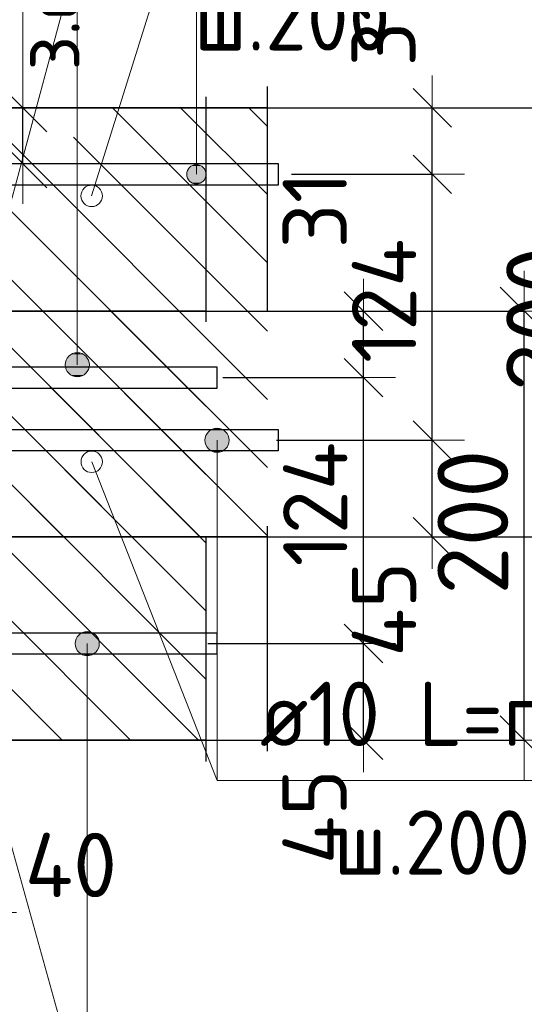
# Model space of a CAD drawing. Header units: metres. Extents: x -38 to 97, y -15 to 21.
# Tile 65 of 114: x 72.542 to 72.777, y 6.26 to 6.719. Entities that reach past the tile are written whole.
import ezdxf

# ---------------------------------------------------------------- set-up
doc = ezdxf.new("R2010")
doc.units = ezdxf.units.M
doc.header["$PDMODE"] = 65
doc.linetypes.add('______4', pattern=[0.135, 0.105, -0.03])
for name, color, linetype, lineweight in [('XR$3$Арм. стержнями верхней зоны', 180, 'Continuous', 35), ('XR$3$Арм. стержнями нижней зоны', 180, 'Continuous', 35), ('XR$3$Арм.стержн. Арматура края', 96, 'Continuous', 35), ('XR$3$Размерная линия (1)', 7, 'Continuous', 13), ('XR$3$Размерная линия_ общее', 7, 'Continuous', 13), ('XR$5$Арм. стержнями верхней зоны', 180, 'Continuous', 35), ('XR$5$Арм. стержнями нижней зоны', 180, 'Continuous', 35), ('XR$5$Арм.стержн. Арматура края', 96, 'Continuous', 35), ('XR$5$ВК__отв в полу 1-2 эт', 220, 'Continuous', 25), ('XR$5$Размерная линия (1)', 7, 'Continuous', 13), ('XR$5$Размерная линия_ общее', 7, 'Continuous', 13)]:
    doc.layers.add(name, color=color, linetype=linetype, lineweight=lineweight)
doc.styles.add('ISOCPEUR', font='txt')
doc.dimstyles.new('DIMSTYLE_11', dxfattribs={"dimtxt": 0.033, "dimasz": 0.0375, "dimexe": 0, "dimexo": 0, "dimgap": 0.0165, "dimtad": 2, "dimdec": 0, "dimlfac": 1000, "dimrnd": 1, "dimzin": 12, "dimdsep": 46, "dimtxsty": 'ISOCPEUR', "dimblk1": 'ALL_ML_STRICH', "dimblk2": 'ALL_ML_STRICH', "dimsah": 1, "dimcen": 0, "dimclrd": 7, "dimclre": 256, "dimclrt": 7, "dimadec": 0, "dimazin": 0, "dimtfac": 1, "dimtdec": 0, "dimtix": 1, "dimtmove": 2, "dimatfit": 3, "dimfxl": 0, "dimtvp": 1.2, "dimtzin": 0, "dimlwd": 0, "dimlwe": -3, "dimarcsym": 0})
doc.dimstyles.new('DIMSTYLE_12', dxfattribs={"dimtxt": 0.03, "dimasz": 0.03, "dimexe": 0, "dimexo": 0, "dimgap": 0.015, "dimtad": 2, "dimdec": 0, "dimlfac": 1000, "dimrnd": 1, "dimzin": 12, "dimdsep": 46, "dimtxsty": 'ISOCPEUR', "dimblk1": 'ALL_ML_STRICH', "dimblk2": 'ALL_ML_STRICH', "dimsah": 1, "dimcen": 0, "dimclrd": 7, "dimclre": 256, "dimclrt": 7, "dimadec": 0, "dimazin": 0, "dimtfac": 1, "dimtdec": 0, "dimtix": 1, "dimtmove": 2, "dimatfit": 3, "dimfxl": 0, "dimtzin": 0, "dimlwd": 0, "dimlwe": -3, "dimarcsym": 0})
doc.dimstyles.new('DIMSTYLE_14', dxfattribs={"dimtxt": 0.03, "dimasz": 0.03, "dimexe": 0, "dimexo": 0, "dimgap": 0.015, "dimtad": 2, "dimdec": 0, "dimlfac": 1000, "dimrnd": 1, "dimzin": 12, "dimdsep": 46, "dimtxsty": 'ISOCPEUR', "dimblk1": 'ALL_ML_STRICH', "dimblk2": 'ALL_ML_STRICH', "dimsah": 1, "dimcen": 0, "dimclrd": 7, "dimclre": 256, "dimclrt": 7, "dimadec": 0, "dimazin": 0, "dimtfac": 1, "dimtdec": 0, "dimtix": 1, "dimtmove": 2, "dimatfit": 3, "dimfxl": 0, "dimtvp": 1.2, "dimtzin": 0, "dimlwd": 0, "dimlwe": -3, "dimarcsym": 0})
doc.dimstyles.new('DIMSTYLE_8', dxfattribs={"dimtxt": 0.033, "dimasz": 0.0375, "dimexe": 0, "dimexo": 0, "dimgap": 0.0165, "dimtad": 2, "dimdec": 0, "dimlfac": 1000, "dimrnd": 1, "dimzin": 12, "dimdsep": 46, "dimtxsty": 'ISOCPEUR', "dimblk1": 'ALL_ML_STRICH', "dimblk2": 'ALL_ML_STRICH', "dimsah": 1, "dimcen": 0, "dimclrd": 7, "dimclre": 256, "dimclrt": 7, "dimadec": 0, "dimazin": 0, "dimtfac": 1, "dimtdec": 0, "dimtix": 1, "dimtmove": 2, "dimatfit": 3, "dimfxl": 0, "dimtzin": 0, "dimlwd": 0, "dimlwe": -3, "dimarcsym": 0})
pattern_1 = [(135, (0, 0), (-0.031819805, -0.031819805), [0.4, -0.05, 0, -0.05]), (135, (-0.01591, -0.01591), (-0.031819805, -0.031819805), [0.8, -0.1, 0.1, -0.1])]

# ---------------------------------------------------------------- blocks, each defined once
blk = doc.blocks.new('ALL_ML_STRICH')
at = {"color": 0, "linetype": 'ByBlock', "lineweight": -2}
for p, q in [((0, -0.5), (0, 0.5)), ((-0.3, -0.3), (0.3, 0.3)), ((-1, 0), (0.5, 0))]:
    blk.add_line(p, q, dxfattribs=at)
blk = doc.blocks.new('*D72')
at = {"layer": 'DEFPOINTS', "color": 7, "linetype": 'Continuous', "lineweight": 13, "transparency": 33554687}
for p in [(72.63764, 6.67826), (72.63764, 6.47826), (72.80919, 6.47826)]:
    blk.add_point(p, dxfattribs=at)
at = {"layer": 'XR$3$Размерная линия_ общее', "color": 253, "linetype": 'Continuous', "lineweight": -2, "true_color": 0xa0a0a0, "transparency": 33554687}
for p, q in [((72.65764, 6.67826), (72.80919, 6.67826)), ((72.65764, 6.47826), (72.80919, 6.47826))]:
    blk.add_line(p, q, dxfattribs=at)
at = {"layer": 'XR$3$Размерная линия_ общее', "color": 7, "linetype": 'Continuous', "lineweight": -2, "transparency": 33554687}
blk.add_line((72.80919, 6.47826), (72.80919, 6.67826), dxfattribs=at)
at = {"layer": 'XR$3$Размерная линия_ общее', "color": 7, "linetype": 'Continuous', "lineweight": 13, "transparency": 33554687, "xscale": 0.0375, "yscale": 0.0375, "zscale": 0.0375}
for p, rotation in [((72.80919, 6.67826), 90), ((72.80919, 6.47826), 270)]:
    blk.add_blockref('ALL_ML_STRICH', p, dxfattribs=dict(at, rotation=rotation))
at = {"layer": 'XR$3$Размерная линия_ общее', "color": 7, "linetype": 'Continuous', "lineweight": 13, "transparency": 33554687, "insert": (72.78519, 6.57991), "char_height": 0.033, "width": 0.099, "attachment_point": 5, "rotation": 90, "style": 'ISOCPEUR'}
blk.add_mtext('\\A1;{200}', dxfattribs=at)
blk = doc.blocks.new('*D76')
at = {"layer": 'DEFPOINTS', "color": 7, "linetype": 'Continuous', "lineweight": 13, "transparency": 33554687}
for p in [(72.4853, 6.41826), (72.52526, 6.37826), (72.4853, 6.30302)]:
    blk.add_point(p, dxfattribs=at)
at = {"layer": 'XR$3$Размерная линия (1)', "color": 9, "linetype": 'Continuous', "lineweight": -2, "true_color": 0xc7c7c7, "transparency": 33554687}
for p, q in [((72.4853, 6.39826), (72.4853, 6.30302)), ((72.52526, 6.35826), (72.52526, 6.30302))]:
    blk.add_line(p, q, dxfattribs=at)
at = {"layer": 'XR$3$Размерная линия (1)', "color": 7, "linetype": 'Continuous', "lineweight": -2, "transparency": 33554687}
blk.add_line((72.4853, 6.30302), (72.52526, 6.30302), dxfattribs=at)
at = {"layer": 'XR$3$Размерная линия (1)', "color": 7, "linetype": 'Continuous', "lineweight": 13, "transparency": 33554687, "xscale": 0.03, "yscale": 0.03, "zscale": 0.03, "rotation": 180}
blk.add_blockref('ALL_ML_STRICH', (72.4853, 6.30302), dxfattribs=at)
at = {"layer": 'XR$3$Размерная линия (1)', "color": 7, "linetype": 'Continuous', "lineweight": 13, "transparency": 33554687, "xscale": 0.03, "yscale": 0.03, "zscale": 0.03}
blk.add_blockref('ALL_ML_STRICH', (72.52526, 6.30302), dxfattribs=at)
at = {"layer": 'XR$3$Размерная линия (1)', "color": 7, "linetype": 'Continuous', "lineweight": 13, "transparency": 33554687, "insert": (72.5656, 6.32522), "char_height": 0.03, "width": 0.06, "attachment_point": 5, "style": 'ISOCPEUR'}
blk.add_mtext('\\A1;{40}', dxfattribs=at)
blk = doc.blocks.new('*D143')
at = {"layer": 'DEFPOINTS', "color": 7, "linetype": 'Continuous', "lineweight": 13, "transparency": 33554687}
for p in [(72.50314, 6.67826), (72.50314, 6.65226), (72.54312, 6.65226)]:
    blk.add_point(p, dxfattribs=at)
at = {"layer": 'XR$3$Размерная линия_ общее', "color": 253, "linetype": 'Continuous', "lineweight": -2, "true_color": 0xa0a0a0, "transparency": 33554687}
for p, q in [((72.52314, 6.67826), (72.54312, 6.67826)), ((72.52314, 6.65226), (72.54312, 6.65226))]:
    blk.add_line(p, q, dxfattribs=at)
at = {"layer": 'XR$3$Размерная линия_ общее', "color": 7, "linetype": 'Continuous', "lineweight": -2, "transparency": 33554687}
blk.add_line((72.54312, 6.65226), (72.54312, 6.67826), dxfattribs=at)
at = {"layer": 'XR$3$Размерная линия_ общее', "color": 7, "linetype": 'Continuous', "lineweight": 13, "transparency": 33554687, "xscale": 0.0375, "yscale": 0.0375, "zscale": 0.0375}
for p, rotation in [((72.54312, 6.67826), 90), ((72.54312, 6.65226), 270)]:
    blk.add_blockref('ALL_ML_STRICH', p, dxfattribs=dict(at, rotation=rotation))
at = {"layer": 'XR$3$Размерная линия_ общее', "color": 7, "linetype": 'Continuous', "lineweight": 13, "transparency": 33554687, "insert": (72.54266, 6.69562), "char_height": 0.027, "width": 0.00135, "attachment_point": 1, "rotation": 90, "line_spacing_factor": 0.60241, "style": 'ISOCPEUR'}
blk.add_mtext('з.с.', dxfattribs=at)
at = {"layer": 'XR$3$Размерная линия_ общее', "color": 7, "linetype": 'Continuous', "lineweight": 13, "transparency": 33554687, "insert": (72.51912, 6.71598), "char_height": 0.033, "width": 0.066, "attachment_point": 5, "rotation": 90, "style": 'ISOCPEUR'}
blk.add_mtext('\\A1;{26}', dxfattribs=at)
blk = doc.blocks.new('*D204')
at = {"layer": 'DEFPOINTS', "color": 7, "linetype": 'Continuous', "lineweight": 13, "transparency": 33554687}
for p in [(72.64153, 6.52326), (72.65438, 6.47826), (72.73419, 6.47826)]:
    blk.add_point(p, dxfattribs=at)
at = {"layer": 'XR$3$Размерная линия (1)', "color": 9, "linetype": 'Continuous', "lineweight": -2, "true_color": 0xc7c7c7, "transparency": 33554687}
for p, q in [((72.66153, 6.52326), (72.73419, 6.52326)), ((72.67438, 6.47826), (72.73419, 6.47826))]:
    blk.add_line(p, q, dxfattribs=at)
at = {"layer": 'XR$3$Размерная линия (1)', "color": 7, "linetype": 'Continuous', "lineweight": -2, "transparency": 33554687}
blk.add_line((72.73419, 6.47826), (72.73419, 6.52326), dxfattribs=at)
at = {"layer": 'XR$3$Размерная линия (1)', "color": 7, "linetype": 'Continuous', "lineweight": 13, "transparency": 33554687, "xscale": 0.03, "yscale": 0.03, "zscale": 0.03}
for p, rotation in [((72.73419, 6.52326), 90), ((72.73419, 6.47826), 270)]:
    blk.add_blockref('ALL_ML_STRICH', p, dxfattribs=dict(at, rotation=rotation))
at = {"layer": 'XR$3$Размерная линия (1)', "color": 7, "linetype": 'Continuous', "lineweight": 13, "transparency": 33554687, "insert": (72.71168, 6.4445), "char_height": 0.03, "width": 0.06, "attachment_point": 5, "rotation": 90, "style": 'ISOCPEUR'}
blk.add_mtext('\\A1;{45}', dxfattribs=at)
blk = doc.blocks.new('*D205')
at = {"layer": 'DEFPOINTS', "color": 7, "linetype": 'Continuous', "lineweight": 13, "transparency": 33554687}
for p in [(72.64855, 6.64726), (72.64153, 6.52326), (72.73419, 6.52326)]:
    blk.add_point(p, dxfattribs=at)
at = {"layer": 'XR$3$Размерная линия (1)', "color": 9, "linetype": 'Continuous', "lineweight": -2, "true_color": 0xc7c7c7, "transparency": 33554687}
for p, q in [((72.66855, 6.64726), (72.73419, 6.64726)), ((72.66153, 6.52326), (72.73419, 6.52326))]:
    blk.add_line(p, q, dxfattribs=at)
at = {"layer": 'XR$3$Размерная линия (1)', "color": 7, "linetype": 'Continuous', "lineweight": -2, "transparency": 33554687}
blk.add_line((72.73419, 6.52326), (72.73419, 6.64726), dxfattribs=at)
at = {"layer": 'XR$3$Размерная линия (1)', "color": 7, "linetype": 'Continuous', "lineweight": 13, "transparency": 33554687, "xscale": 0.03, "yscale": 0.03, "zscale": 0.03}
for p, rotation in [((72.73419, 6.64726), 90), ((72.73419, 6.52326), 270)]:
    blk.add_blockref('ALL_ML_STRICH', p, dxfattribs=dict(at, rotation=rotation))
at = {"layer": 'XR$3$Размерная линия (1)', "color": 7, "linetype": 'Continuous', "lineweight": 13, "transparency": 33554687, "insert": (72.71169, 6.58826), "char_height": 0.03, "width": 0.09, "attachment_point": 5, "rotation": 90, "style": 'ISOCPEUR'}
blk.add_mtext('\\A1;{124}', dxfattribs=at)
blk = doc.blocks.new('*D206')
at = {"layer": 'DEFPOINTS', "color": 7, "linetype": 'Continuous', "lineweight": 13, "transparency": 33554687}
for p in [(72.63068, 6.67826), (72.64855, 6.64726), (72.73419, 6.64726)]:
    blk.add_point(p, dxfattribs=at)
at = {"layer": 'XR$3$Размерная линия (1)', "color": 9, "linetype": 'Continuous', "lineweight": -2, "true_color": 0xc7c7c7, "transparency": 33554687}
for p, q in [((72.65068, 6.67826), (72.73419, 6.67826)), ((72.66855, 6.64726), (72.73419, 6.64726))]:
    blk.add_line(p, q, dxfattribs=at)
at = {"layer": 'XR$3$Размерная линия (1)', "color": 7, "linetype": 'Continuous', "lineweight": -2, "transparency": 33554687}
blk.add_line((72.73419, 6.64726), (72.73419, 6.67826), dxfattribs=at)
at = {"layer": 'XR$3$Размерная линия (1)', "color": 7, "linetype": 'Continuous', "lineweight": 13, "transparency": 33554687, "xscale": 0.03, "yscale": 0.03, "zscale": 0.03}
for p, rotation in [((72.73419, 6.67826), 90), ((72.73419, 6.64726), 270)]:
    blk.add_blockref('ALL_ML_STRICH', p, dxfattribs=dict(at, rotation=rotation))
at = {"layer": 'XR$3$Размерная линия (1)', "color": 7, "linetype": 'Continuous', "lineweight": 13, "transparency": 33554687, "insert": (72.71145, 6.71555), "char_height": 0.03, "width": 0.06, "attachment_point": 5, "rotation": 90, "style": 'ISOCPEUR'}
blk.add_mtext('\\A1;{31}', dxfattribs=at)
blk = doc.blocks.new('*D538')
at = {"layer": 'DEFPOINTS', "color": 7, "linetype": 'Continuous', "lineweight": 13, "transparency": 33554687}
for p in [(72.60555, 6.58345), (72.60555, 6.38345), (72.77709, 6.38345)]:
    blk.add_point(p, dxfattribs=at)
at = {"layer": 'XR$5$Размерная линия_ общее', "color": 253, "linetype": 'Continuous', "lineweight": -2, "true_color": 0xa0a0a0, "transparency": 33554687}
for p, q in [((72.62555, 6.58345), (72.77709, 6.58345)), ((72.62555, 6.38345), (72.77709, 6.38345))]:
    blk.add_line(p, q, dxfattribs=at)
at = {"layer": 'XR$5$Размерная линия_ общее', "color": 7, "linetype": 'Continuous', "lineweight": -2, "transparency": 33554687}
blk.add_line((72.77709, 6.38345), (72.77709, 6.58345), dxfattribs=at)
at = {"layer": 'XR$5$Размерная линия_ общее', "color": 7, "linetype": 'Continuous', "lineweight": 13, "transparency": 33554687, "xscale": 0.0375, "yscale": 0.0375, "zscale": 0.0375}
for p, rotation in [((72.77709, 6.58345), 90), ((72.77709, 6.38345), 270)]:
    blk.add_blockref('ALL_ML_STRICH', p, dxfattribs=dict(at, rotation=rotation))
at = {"layer": 'XR$5$Размерная линия_ общее', "color": 7, "linetype": 'Continuous', "lineweight": 13, "transparency": 33554687, "insert": (72.75309, 6.4851), "char_height": 0.033, "width": 0.099, "attachment_point": 5, "rotation": 90, "style": 'ISOCPEUR'}
blk.add_mtext('\\A1;{200}', dxfattribs=at)
blk = doc.blocks.new('*D540')
at = {"layer": 'DEFPOINTS', "color": 7, "linetype": 'Continuous', "lineweight": 13, "transparency": 33554687}
for p in [(72.60943, 6.42845), (72.62228, 6.38345), (72.70209, 6.38345)]:
    blk.add_point(p, dxfattribs=at)
at = {"layer": 'XR$5$Размерная линия (1)', "color": 9, "linetype": 'Continuous', "lineweight": -2, "true_color": 0xc7c7c7, "transparency": 33554687}
for p, q in [((72.62943, 6.42845), (72.70209, 6.42845)), ((72.64228, 6.38345), (72.70209, 6.38345))]:
    blk.add_line(p, q, dxfattribs=at)
at = {"layer": 'XR$5$Размерная линия (1)', "color": 7, "linetype": 'Continuous', "lineweight": -2, "transparency": 33554687}
blk.add_line((72.70209, 6.38345), (72.70209, 6.42845), dxfattribs=at)
at = {"layer": 'XR$5$Размерная линия (1)', "color": 7, "linetype": 'Continuous', "lineweight": 13, "transparency": 33554687, "xscale": 0.03, "yscale": 0.03, "zscale": 0.03}
for p, rotation in [((72.70209, 6.42845), 90), ((72.70209, 6.38345), 270)]:
    blk.add_blockref('ALL_ML_STRICH', p, dxfattribs=dict(at, rotation=rotation))
at = {"layer": 'XR$5$Размерная линия (1)', "color": 7, "linetype": 'Continuous', "lineweight": 13, "transparency": 33554687, "insert": (72.67924, 6.34771), "char_height": 0.03, "width": 0.06, "attachment_point": 5, "rotation": 90, "style": 'ISOCPEUR'}
blk.add_mtext('\\A1;{45}', dxfattribs=at)
blk = doc.blocks.new('*D541')
at = {"layer": 'DEFPOINTS', "color": 7, "linetype": 'Continuous', "lineweight": 13, "transparency": 33554687}
for p in [(72.61646, 6.55245), (72.60943, 6.42845), (72.70209, 6.42845)]:
    blk.add_point(p, dxfattribs=at)
at = {"layer": 'XR$5$Размерная линия (1)', "color": 9, "linetype": 'Continuous', "lineweight": -2, "true_color": 0xc7c7c7, "transparency": 33554687}
for p, q in [((72.63646, 6.55245), (72.70209, 6.55245)), ((72.62943, 6.42845), (72.70209, 6.42845))]:
    blk.add_line(p, q, dxfattribs=at)
at = {"layer": 'XR$5$Размерная линия (1)', "color": 7, "linetype": 'Continuous', "lineweight": -2, "transparency": 33554687}
blk.add_line((72.70209, 6.42845), (72.70209, 6.55245), dxfattribs=at)
at = {"layer": 'XR$5$Размерная линия (1)', "color": 7, "linetype": 'Continuous', "lineweight": 13, "transparency": 33554687, "xscale": 0.03, "yscale": 0.03, "zscale": 0.03}
for p, rotation in [((72.70209, 6.55245), 90), ((72.70209, 6.42845), 270)]:
    blk.add_blockref('ALL_ML_STRICH', p, dxfattribs=dict(at, rotation=rotation))
at = {"layer": 'XR$5$Размерная линия (1)', "color": 7, "linetype": 'Continuous', "lineweight": 13, "transparency": 33554687, "insert": (72.67959, 6.49345), "char_height": 0.03, "width": 0.09, "attachment_point": 5, "rotation": 90, "style": 'ISOCPEUR'}
blk.add_mtext('\\A1;{124}', dxfattribs=at)
blk = doc.blocks.new('*D542')
at = {"layer": 'DEFPOINTS', "color": 7, "linetype": 'Continuous', "lineweight": 13, "transparency": 33554687}
for p in [(72.59859, 6.58345), (72.61646, 6.55245), (72.70209, 6.55245)]:
    blk.add_point(p, dxfattribs=at)
at = {"layer": 'XR$5$Размерная линия (1)', "color": 9, "linetype": 'Continuous', "lineweight": -2, "true_color": 0xc7c7c7, "transparency": 33554687}
for p, q in [((72.61859, 6.58345), (72.70209, 6.58345)), ((72.63646, 6.55245), (72.70209, 6.55245))]:
    blk.add_line(p, q, dxfattribs=at)
at = {"layer": 'XR$5$Размерная линия (1)', "color": 7, "linetype": 'Continuous', "lineweight": -2, "transparency": 33554687}
blk.add_line((72.70209, 6.55245), (72.70209, 6.58345), dxfattribs=at)
at = {"layer": 'XR$5$Размерная линия (1)', "color": 7, "linetype": 'Continuous', "lineweight": 13, "transparency": 33554687, "xscale": 0.03, "yscale": 0.03, "zscale": 0.03}
for p, rotation in [((72.70209, 6.58345), 90), ((72.70209, 6.55245), 270)]:
    blk.add_blockref('ALL_ML_STRICH', p, dxfattribs=dict(at, rotation=rotation))
at = {"layer": 'XR$5$Размерная линия (1)', "color": 7, "linetype": 'Continuous', "lineweight": 13, "transparency": 33554687, "insert": (72.67935, 6.63074), "char_height": 0.03, "width": 0.06, "attachment_point": 5, "rotation": 90, "style": 'ISOCPEUR'}
blk.add_mtext('\\A1;{31}', dxfattribs=at)

msp = doc.modelspace()

# ---------------------------------------------------------------- hatches: boundary and pattern name
at = {"linetype": 'Continuous', "lineweight": 25, "transparency": 33554687}
h = msp.add_hatch(dxfattribs=at)
h.set_pattern_fill('__________540', scale=0.015, style=0, pattern_type=2)
h.set_pattern_definition(pattern_1)
h.paths.add_polyline_path([(72.52526, 6.67826), (72.52526, 6.47826), (72.65723, 6.47826), (72.65723, 6.67826)], flags=0)
at = {"linetype": 'Continuous', "lineweight": 13, "transparency": 33554687}
h = msp.add_hatch(dxfattribs=at)
h.set_pattern_fill('__________540', scale=0.015, style=0, pattern_type=2)
h.set_pattern_definition(pattern_1)
h.paths.add_polyline_path([(72.21432, 6.58345), (72.21432, 6.38345), (72.62859, 6.38345), (72.62859, 6.58345)], flags=0)
at = {"layer": 'XR$3$Арм. стержнями верхней зоны', "linetype": 'Continuous', "lineweight": 13, "transparency": 33554687}
for points in [[(72.62798, 6.64951), (72.62024, 6.64951), (72.61961, 6.64726)], [(72.62798, 6.64951), (72.61961, 6.64726), (72.6286, 6.64726)], [(72.62636, 6.65113), (72.62186, 6.65113), (72.62024, 6.64951)], [(72.62636, 6.65113), (72.62024, 6.64951), (72.62798, 6.64951)], [(72.62186, 6.65113), (72.62636, 6.65113), (72.62411, 6.65176)], [(72.6286, 6.64726), (72.61961, 6.64726), (72.62024, 6.64501)], [(72.6286, 6.64726), (72.62024, 6.64501), (72.62798, 6.64501)], [(72.62798, 6.64501), (72.62024, 6.64501), (72.62186, 6.64339)], [(72.62798, 6.64501), (72.62186, 6.64339), (72.62636, 6.64339)], [(72.62636, 6.64339), (72.62186, 6.64339), (72.62411, 6.64276)]]:
    msp.add_hatch(color=7, dxfattribs=at).paths.add_polyline_path(points)
at = {"layer": 'XR$3$Арм. стержнями нижней зоны', "linetype": 'Continuous', "lineweight": 13, "transparency": 33554687}
for points in [[(72.63096, 6.5281), (72.63658, 6.5281), (72.63377, 6.52888)], [(72.62815, 6.52326), (72.6394, 6.52326), (72.63861, 6.52607)], [(72.62815, 6.52326), (72.63861, 6.52607), (72.62893, 6.52607)], [(72.62893, 6.52607), (72.63861, 6.52607), (72.63658, 6.5281)], [(72.62893, 6.52607), (72.63658, 6.5281), (72.63096, 6.5281)], [(72.62893, 6.52045), (72.6394, 6.52326), (72.62815, 6.52326)], [(72.62893, 6.52045), (72.63861, 6.52045), (72.6394, 6.52326)], [(72.63096, 6.51842), (72.63861, 6.52045), (72.62893, 6.52045)], [(72.63096, 6.51842), (72.63658, 6.51842), (72.63861, 6.52045)], [(72.63658, 6.51842), (72.63096, 6.51842), (72.63377, 6.51763)]]:
    msp.add_hatch(color=7, dxfattribs=at).paths.add_polyline_path(points)
at = {"layer": 'XR$5$Арм. стержнями верхней зоны', "linetype": 'Continuous', "lineweight": 13, "transparency": 33554687}
for points in [[(72.57341, 6.56126), (72.56374, 6.56126), (72.56295, 6.55845)], [(72.57341, 6.56126), (72.56295, 6.55845), (72.5742, 6.55845)], [(72.57139, 6.56329), (72.56576, 6.56329), (72.56374, 6.56126)], [(72.57139, 6.56329), (72.56374, 6.56126), (72.57341, 6.56126)], [(72.56576, 6.56329), (72.57139, 6.56329), (72.56858, 6.56407)], [(72.5742, 6.55845), (72.56295, 6.55845), (72.56374, 6.55564)], [(72.5742, 6.55845), (72.56374, 6.55564), (72.57341, 6.55564)], [(72.57341, 6.55564), (72.56374, 6.55564), (72.56576, 6.55361)], [(72.57341, 6.55564), (72.56576, 6.55361), (72.57139, 6.55361)], [(72.57139, 6.55361), (72.56576, 6.55361), (72.56858, 6.55282)]]:
    msp.add_hatch(color=7, dxfattribs=at).paths.add_polyline_path(points)
at = {"layer": 'XR$5$Арм. стержнями нижней зоны', "linetype": 'Continuous', "lineweight": 13, "transparency": 33554687}
for points in [[(72.56837, 6.43126), (72.57804, 6.43126), (72.57602, 6.43329)], [(72.56837, 6.43126), (72.57602, 6.43329), (72.57039, 6.43329)], [(72.57039, 6.43329), (72.57602, 6.43329), (72.5732, 6.43407)], [(72.56758, 6.42845), (72.57883, 6.42845), (72.57804, 6.43126)], [(72.56758, 6.42845), (72.57804, 6.43126), (72.56837, 6.43126)], [(72.56837, 6.42564), (72.57883, 6.42845), (72.56758, 6.42845)], [(72.56837, 6.42564), (72.57804, 6.42564), (72.57883, 6.42845)], [(72.57039, 6.42361), (72.57804, 6.42564), (72.56837, 6.42564)], [(72.57039, 6.42361), (72.57602, 6.42361), (72.57804, 6.42564)], [(72.57602, 6.42361), (72.57039, 6.42361), (72.5732, 6.42282)]]:
    msp.add_hatch(color=7, dxfattribs=at).paths.add_polyline_path(points)

# ---------------------------------------------------------------- linework, layer by layer
at = {"color": 7, "linetype": 'Continuous', "lineweight": 13, "transparency": 33554687}
for p, q in [((72.57526, 6.63721), (72.62411, 6.79343)), ((72.54312, 6.67826), (72.54312, 6.73826)), ((72.5753, 6.51321), (72.63377, 6.36468))]:
    msp.add_line(p, q, dxfattribs=at)
at = {"color": 7, "linetype": '______4', "lineweight": 25, "transparency": 33554687}
for p, q in [((72.65723, 6.37826), (72.65723, 6.77826)), ((72.62859, 6.68345), (72.62859, 6.28345))]:
    msp.add_line(p, q, dxfattribs=at)
at = {"color": 7, "linetype": 'Continuous', "lineweight": 35, "transparency": 33554687}
for p, q in [((72.65723, 6.67826), (72.52526, 6.67826)), ((72.62859, 6.58345), (72.21432, 6.58345)), ((72.52526, 6.47826), (72.65723, 6.47826)), ((72.46432, 6.38345), (72.62859, 6.38345))]:
    msp.add_line(p, q, dxfattribs=at)
at = {"color": 7, "linetype": 'Continuous', "lineweight": 13, "transparency": 33554687}
for centre in [(72.57526, 6.63721), (72.5753, 6.51321)]:
    msp.add_circle(centre, 0.005, dxfattribs=at)
at = {"layer": 'XR$3$Арм. стержнями верхней зоны', "color": 7, "linetype": 'Continuous', "lineweight": 13, "transparency": 33554687}
for p, q in [((72.62411, 6.79343), (72.62411, 6.64726)), ((72.62411, 6.65176), (72.62411, 6.65176)), ((72.61961, 6.64726), (72.61961, 6.64726)), ((72.6286, 6.64726), (72.6286, 6.64726)), ((72.62411, 6.64276), (72.62411, 6.64276))]:
    msp.add_line(p, q, dxfattribs=at)
at = {"layer": 'XR$3$Арм. стержнями верхней зоны', "color": 4, "linetype": 'Continuous', "lineweight": 25, "transparency": 33554687}
msp.add_lwpolyline([(72.30026, 6.65226), (72.66223, 6.65226), (72.66223, 6.64226), (72.30026, 6.64226), (72.30026, 6.65226)], dxfattribs=at)
at = {"layer": 'XR$3$Арм. стержнями верхней зоны', "color": 7, "linetype": 'Continuous', "lineweight": 13, "transparency": 33554687}
msp.add_circle((72.62411, 6.64726), 0.0045, dxfattribs=at)
at = {"layer": 'XR$3$Арм. стержнями нижней зоны', "color": 7, "linetype": 'Continuous', "lineweight": 13, "transparency": 33554687}
for p, q in [((72.63377, 6.52888), (72.63377, 6.52888)), ((72.62815, 6.52326), (72.62815, 6.52326)), ((72.63377, 6.36468), (72.63377, 6.52326)), ((72.6394, 6.52326), (72.6394, 6.52326)), ((72.63377, 6.51763), (72.63377, 6.51763)), ((72.63377, 6.36468), (72.85977, 6.36468))]:
    msp.add_line(p, q, dxfattribs=at)
at = {"layer": 'XR$3$Арм. стержнями нижней зоны', "color": 4, "linetype": 'Continuous', "lineweight": 25, "transparency": 33554687}
msp.add_lwpolyline([(72.30026, 6.52826), (72.66223, 6.52826), (72.66223, 6.51826), (72.30026, 6.51826), (72.30026, 6.52826)], dxfattribs=at)
at = {"layer": 'XR$3$Арм. стержнями нижней зоны', "color": 7, "linetype": 'Continuous', "lineweight": 13, "transparency": 33554687}
msp.add_circle((72.63377, 6.52326), 0.00563, dxfattribs=at)
at = {"layer": 'XR$3$Арм.стержн. Арматура края', "color": 4, "linetype": 'Continuous', "lineweight": 25, "transparency": 33554687}
for points in [[(72.33355, 6.65226), (72.66223, 6.65226), (72.66223, 6.64226)], [(72.66223, 6.64226), (72.33425, 6.64226)], [(72.33425, 6.52826), (72.66223, 6.52826), (72.66223, 6.51826), (72.33355, 6.51826)]]:
    msp.add_lwpolyline(points, dxfattribs=at)
at = {"layer": 'XR$5$Арм. стержнями верхней зоны', "color": 7, "linetype": 'Continuous', "lineweight": 13, "transparency": 33554687}
for p, q in [((72.56858, 6.74899), (72.56858, 6.55845)), ((72.56858, 6.56407), (72.56858, 6.56407)), ((72.56295, 6.55845), (72.56295, 6.55845)), ((72.5742, 6.55845), (72.5742, 6.55845)), ((72.56858, 6.55282), (72.56858, 6.55282))]:
    msp.add_line(p, q, dxfattribs=at)
at = {"layer": 'XR$5$Арм. стержнями верхней зоны', "color": 4, "linetype": 'Continuous', "lineweight": 25, "transparency": 33554687}
msp.add_lwpolyline([(72.23932, 6.55745), (72.63359, 6.55745), (72.63359, 6.54745), (72.23932, 6.54745), (72.23932, 6.55745)], dxfattribs=at)
msp.add_lwpolyline([(72.23932, 6.55745), (72.63359, 6.55745), (72.63359, 6.54745), (72.23932, 6.54745), (72.23932, 6.55745)], dxfattribs=at)
at = {"layer": 'XR$5$Арм. стержнями верхней зоны', "color": 7, "linetype": 'Continuous', "lineweight": 13, "transparency": 33554687}
msp.add_circle((72.56858, 6.55845), 0.00563, dxfattribs=at)
at = {"layer": 'XR$5$Арм. стержнями нижней зоны', "color": 7, "linetype": 'Continuous', "lineweight": 13, "transparency": 33554687}
for p, q in [((72.5732, 6.43407), (72.5732, 6.43407)), ((72.56758, 6.42845), (72.56758, 6.42845)), ((72.5732, 6.20393), (72.5732, 6.42845)), ((72.57883, 6.42845), (72.57883, 6.42845)), ((72.5732, 6.42282), (72.5732, 6.42282))]:
    msp.add_line(p, q, dxfattribs=at)
at = {"layer": 'XR$5$Арм. стержнями нижней зоны', "color": 4, "linetype": 'Continuous', "lineweight": 25, "transparency": 33554687}
msp.add_lwpolyline([(72.23932, 6.43345), (72.63359, 6.43345), (72.63359, 6.42345), (72.23932, 6.42345), (72.23932, 6.43345)], dxfattribs=at)
msp.add_lwpolyline([(72.23932, 6.43345), (72.63359, 6.43345), (72.63359, 6.42345), (72.23932, 6.42345), (72.23932, 6.43345)], dxfattribs=at)
at = {"layer": 'XR$5$Арм. стержнями нижней зоны', "color": 7, "linetype": 'Continuous', "lineweight": 13, "transparency": 33554687}
msp.add_circle((72.5732, 6.42845), 0.00563, dxfattribs=at)
at = {"layer": 'XR$5$Арм.стержн. Арматура края', "color": 4, "linetype": 'Continuous', "lineweight": 25, "transparency": 33554687}
for points in [[(72.26789, 6.55745), (72.63359, 6.55745), (72.63359, 6.54745), (72.26858, 6.54745)], [(72.26789, 6.55745), (72.63359, 6.55745), (72.63359, 6.54745), (72.26858, 6.54745)], [(72.26858, 6.43345), (72.63359, 6.43345), (72.63359, 6.42345)], [(72.26858, 6.43345), (72.63359, 6.43345), (72.63359, 6.42345)], [(72.63359, 6.42345), (72.26789, 6.42345)], [(72.63359, 6.42345), (72.26789, 6.42345)]]:
    msp.add_lwpolyline(points, dxfattribs=at)
at = {"layer": 'XR$5$ВК__отв в полу 1-2 эт', "color": 7, "linetype": 'Continuous', "lineweight": 13, "transparency": 33554687}
for p, q in [((72.51432, 6.5484), (72.56858, 6.74899)), ((72.51436, 6.4184), (72.57382, 6.20447))]:
    msp.add_line(p, q, dxfattribs=at)

# ---------------------------------------------------------------- texts
at = {"layer": 'XR$3$Арм. стержнями нижней зоны', "color": 7, "linetype": 'Continuous', "lineweight": 25, "transparency": 33554687, "char_height": 0.03, "attachment_point": 7, "style": 'ISOCPEUR'}
for s, insert, width in [('\\W0.94;ø10 L=п.м.', (72.65377, 6.38068), 0.1999832), ('\\W0.95;ш.200 ', (72.68827, 6.32068), 0.1311997)]:
    msp.add_mtext(s, dxfattribs=dict(at, insert=insert, width=width))
at = {"layer": 'XR$5$Арм. стержнями верхней зоны', "color": 7, "linetype": 'Continuous', "lineweight": 25, "transparency": 33554687, "insert": (72.62308, 6.70499), "char_height": 0.03, "width": 0.1311995, "attachment_point": 7, "style": 'ISOCPEUR'}
msp.add_mtext('\\W0.95;ш.200 ', dxfattribs=at)

# ---------------------------------------------------------------- dimensions: what is measured, and where the dimension line sits
at = {"layer": 'XR$3$Размерная линия (1)', "color": 7, "linetype": 'Continuous', "lineweight": 13, "transparency": 33554687}
for base, p1, p2, dimstyle, picture, middle in [((72.73419, 6.67826), (72.66855, 6.64726), (72.65068, 6.67826), 'DIMSTYLE_14', '*D206', (72.71145, 6.71555)), ((72.73419, 6.64726), (72.66153, 6.52326), (72.66855, 6.64726), 'DIMSTYLE_12', '*D205', (72.71169, 6.58826)), ((72.73419, 6.52326), (72.67438, 6.47826), (72.66153, 6.52326), 'DIMSTYLE_14', '*D204', (72.71168, 6.4445))]:
    dim = msp.add_linear_dim(base=base, p1=p1, p2=p2, angle=90, dimstyle=dimstyle, override={"dimpost": '<>', "dimclrd": 7, "dimclre": 9, "dimclrt": 7, "dimlwd": 0, "dimlwe": 65533}, dxfattribs=at)
    dim.commit()
    dim.dimension.update_dxf_attribs({"geometry": picture, "text_midpoint": middle, "dimtype": 160})
dim = msp.add_linear_dim(base=(72.52526, 6.30302), p1=(72.4853, 6.39826), p2=(72.52526, 6.35826), dimstyle='DIMSTYLE_14', override={"dimpost": '<>', "dimclrd": 7, "dimclre": 9, "dimclrt": 7, "dimlwd": 0, "dimlwe": 65533}, dxfattribs=at)
dim.commit()
dim.dimension.update_dxf_attribs({"geometry": '*D76', "text_midpoint": (72.5656, 6.32522), "dimtype": 160})
at = {"layer": 'XR$3$Размерная линия_ общее', "color": 7, "linetype": 'Continuous', "lineweight": 13, "transparency": 33554687}
dim = msp.add_linear_dim(base=(72.54312, 6.67826), p1=(72.52314, 6.65226), p2=(72.52314, 6.67826), angle=90, text='<>\\Xз.с.', dimstyle='DIMSTYLE_11', override={"dimpost": '<>', "dimclrd": 7, "dimclre": 253, "dimclrt": 7, "dimlwd": 0, "dimlwe": 65533}, dxfattribs=at)
dim.commit()
dim.dimension.update_dxf_attribs({"geometry": '*D143', "text_midpoint": (72.51912, 6.71598), "dimtype": 160})
dim = msp.add_linear_dim(base=(72.80919, 6.67826), p1=(72.65764, 6.47826), p2=(72.65764, 6.67826), angle=90, dimstyle='DIMSTYLE_8', override={"dimpost": '<>', "dimclrd": 7, "dimclre": 253, "dimclrt": 7, "dimlwd": 0, "dimlwe": 65533}, dxfattribs=at)
dim.commit()
dim.dimension.update_dxf_attribs({"geometry": '*D72', "text_midpoint": (72.78519, 6.57991), "dimtype": 160})
at = {"layer": 'XR$5$Размерная линия (1)', "color": 7, "linetype": 'Continuous', "lineweight": 13, "transparency": 33554687}
for base, p1, p2, dimstyle, picture, middle in [((72.70209, 6.58345), (72.63646, 6.55245), (72.61859, 6.58345), 'DIMSTYLE_14', '*D542', (72.67935, 6.63074)), ((72.70209, 6.55245), (72.62943, 6.42845), (72.63646, 6.55245), 'DIMSTYLE_12', '*D541', (72.67959, 6.49345)), ((72.70209, 6.42845), (72.64228, 6.38345), (72.62943, 6.42845), 'DIMSTYLE_14', '*D540', (72.67924, 6.34771))]:
    dim = msp.add_linear_dim(base=base, p1=p1, p2=p2, angle=90, dimstyle=dimstyle, override={"dimpost": '<>', "dimclrd": 7, "dimclre": 9, "dimclrt": 7, "dimlwd": 0, "dimlwe": 65533}, dxfattribs=at)
    dim.commit()
    dim.dimension.update_dxf_attribs({"geometry": picture, "text_midpoint": middle, "dimtype": 160})
at = {"layer": 'XR$5$Размерная линия_ общее', "color": 7, "linetype": 'Continuous', "lineweight": 13, "transparency": 33554687}
dim = msp.add_linear_dim(base=(72.77709, 6.58345), p1=(72.62555, 6.38345), p2=(72.62555, 6.58345), angle=90, dimstyle='DIMSTYLE_8', override={"dimpost": '<>', "dimclrd": 7, "dimclre": 253, "dimclrt": 7, "dimlwd": 0, "dimlwe": 65533}, dxfattribs=at)
dim.commit()
dim.dimension.update_dxf_attribs({"geometry": '*D538', "text_midpoint": (72.75309, 6.4851), "dimtype": 160})

doc.saveas('drawing.dxf')
